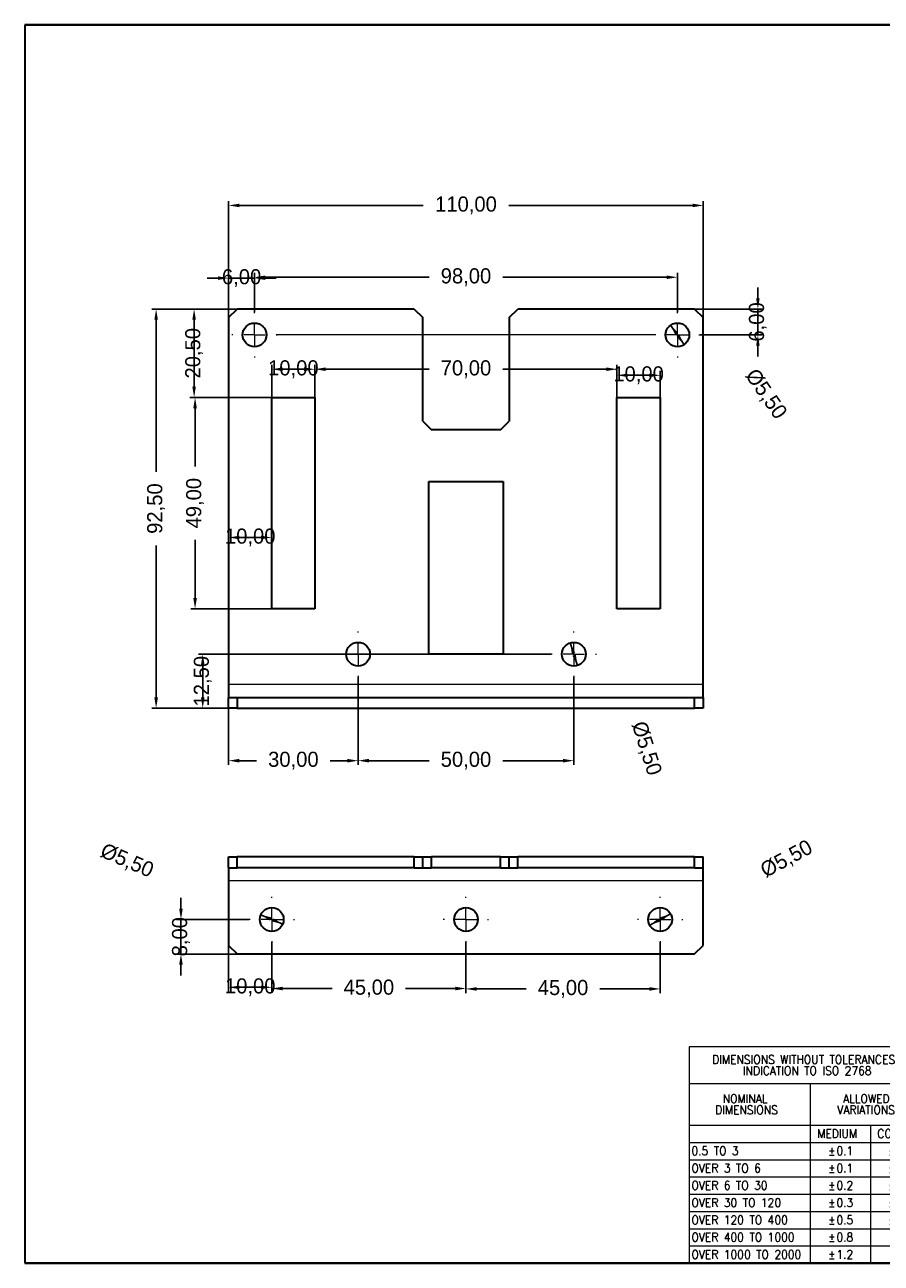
# Model space of a CAD drawing. Header units: millimetres. Extents: x 15 to 603, y 5 to 292.
# Tile 1 of 2: x 15 to 213, y 5 to 292. Entities that reach past the tile are written whole.
import ezdxf

# ---------------------------------------------------------------- set-up
doc = ezdxf.new("R2010")
doc.units = ezdxf.units.MM
doc.header["$PDSIZE"] = -1
doc.layers.get('0').update_dxf_attribs({"true_color": 0xffffff})
doc.styles.add('textstyle10', font='standard')
doc.styles.add('textstyle11', font='standard')
doc.styles.add('textstyle12', font='standard')
doc.styles.add('textstyle13', font='standard')
doc.styles.add('textstyle14', font='standard')
doc.styles.add('textstyle15', font='standard')
doc.styles.add('textstyle16', font='standard')
doc.styles.add('textstyle17', font='standard')
doc.styles.add('textstyle18', font='standard')
doc.styles.add('textstyle19', font='standard')
doc.styles.add('textstyle20', font='standard')
doc.styles.add('textstyle21', font='standard')
doc.styles.add('textstyle22', font='standard')
doc.styles.add('textstyle23', font='standard')
doc.styles.add('textstyle24', font='standard')
doc.styles.add('textstyle25', font='standard')
doc.styles.add('textstyle26', font='standard')
doc.styles.add('textstyle27', font='standard')
doc.styles.add('textstyle28', font='standard')
doc.styles.add('textstyle29', font='standard')
doc.styles.add('textstyle30', font='standard')
doc.styles.add('textstyle31', font='standard')
doc.styles.add('textstyle32', font='standard')
doc.styles.add('textstyle33', font='standard')
doc.styles.add('textstyle34', font='standard')
doc.styles.add('textstyle35', font='standard')
doc.styles.add('textstyle36', font='standard')
doc.styles.add('textstyle37', font='standard')
doc.styles.add('textstyle38', font='standard')
doc.styles.add('textstyle39', font='standard')
doc.styles.add('textstyle40', font='standard')
doc.styles.add('textstyle41', font='standard')
doc.styles.add('textstyle42', font='standard')
doc.styles.add('textstyle43', font='standard')
doc.styles.add('textstyle44', font='standard')
doc.styles.add('textstyle45', font='standard')
doc.styles.add('textstyle46', font='standard')
doc.styles.add('textstyle47', font='standard')
doc.styles.add('textstyle48', font='standard')
doc.styles.add('textstyle6', font='standard')
doc.styles.add('textstyle7', font='standard')
doc.styles.add('textstyle8', font='standard')
doc.styles.add('textstyle9', font='standard')
doc.dimstyles.new('QCADDimStyle', dxfattribs={"dimtxt": 3.5, "dimasz": 2.5, "dimexe": 1, "dimexo": 0, "dimgap": 1.524, "dimtad": 1, "dimtoh": 1, "dimdec": 4, "dimzin": 0, "dimdsep": 46, "dimtxsty": 'Standard', "dimcen": 0.09, "dimadec": 0, "dimazin": 0, "dimtfac": 1, "dimtdec": 4, "dimtofl": 0, "dimtmove": 0, "dimatfit": 3, "dimfxl": 1, "dimtolj": 1, "dimtzin": 0, "dimarcsym": 0})

# ---------------------------------------------------------------- blocks, each defined once
blk = doc.blocks.new('SW_TABLEANNOTATION_0')
at = {"color": 0, "linetype": 'Continuous', "lineweight": 0}
for p, q in [((0, 0), (0, -50.13)), ((56, 0), (0, 0)), ((56, -50.13), (56, 0)), ((0, -8.5), (56, -8.5)), ((28, -8.5), (28, -50.13)), ((0, -18.12), (56, -18.12)), ((42, -18.12), (42, -50.13)), ((0, -22.13), (56, -22.13)), ((0, -26.13), (56, -26.13)), ((0, -30.13), (56, -30.13)), ((0, -34.12), (56, -34.12)), ((0, -38.13), (56, -38.13)), ((0, -42.13), (56, -42.13)), ((0, -46.13), (56, -46.13)), ((0, -50.13), (56, -50.13))]:
    blk.add_line(p, q, dxfattribs=at)
at = {"color": 0, "linetype": 'Continuous', "lineweight": 0, "char_height": 2, "attachment_point": 1}
for s, insert, style in [('DIMENSIONS WITHOUT TOLERANCES', (5.31, -1.92), 'textstyle6'), ('INDICATION TO ISO 2768', (12.42, -4.51), 'textstyle7'), ('NOMINAL', (7.74, -10.99), 'textstyle8'), ('ALLOWED', (35.64, -10.99), 'textstyle10'), ('DIMENSIONS', (6.01, -13.57), 'textstyle9'), ('VARIATIONS', (34.3, -13.57), 'textstyle11'), ('MEDIUM', (29.67, -19.09), 'textstyle12'), ('COARSE', (43.58, -19.09), 'textstyle13'), ('%%p', (32.2, -23.09), 'textstyle15'), ('%%p', (46.2, -23.09), 'textstyle17'), ('0.5 TO 3', (0.5, -23.09), 'textstyle14'), ('0.1', (34.11, -23.09), 'textstyle16'), ('0.2', (48.11, -23.09), 'textstyle18'), ('OVER 3 TO 6', (0.5, -27.09), 'textstyle19'), ('%%p', (32.2, -27.09), 'textstyle20'), ('0.1', (34.11, -27.09), 'textstyle21'), ('%%p', (46.2, -27.09), 'textstyle22'), ('0.3', (48.11, -27.09), 'textstyle23'), ('OVER 6 TO 30', (0.5, -31.09), 'textstyle24'), ('%%p', (32.2, -31.09), 'textstyle25'), ('0.2', (34.11, -31.09), 'textstyle26'), ('%%p', (46.2, -31.09), 'textstyle27'), ('0.5', (48.11, -31.09), 'textstyle28'), ('OVER 30 TO 120', (0.5, -35.09), 'textstyle29'), ('%%p', (32.2, -35.09), 'textstyle30'), ('0.3', (34.11, -35.09), 'textstyle31'), ('%%p', (46.2, -35.09), 'textstyle32'), ('0.8', (48.11, -35.09), 'textstyle33'), ('OVER 120 TO 400', (0.5, -39.09), 'textstyle34'), ('%%p', (32.2, -39.09), 'textstyle35'), ('0.5', (34.11, -39.09), 'textstyle36'), ('%%p', (46.2, -39.09), 'textstyle37'), ('1.2', (48.11, -39.09), 'textstyle38'), ('%%p', (32.2, -43.09), 'textstyle40'), ('%%p', (47.31, -43.09), 'textstyle42'), ('OVER 400 TO 1000', (0.5, -43.09), 'textstyle39'), ('0.8', (34.11, -43.09), 'textstyle41'), ('2', (49.21, -43.09), 'textstyle43'), ('OVER 1000 TO 2000', (0.5, -47.09), 'textstyle44'), ('%%p', (32.2, -47.09), 'textstyle45'), ('1.2', (34.11, -47.09), 'textstyle46'), ('%%p', (47.31, -47.09), 'textstyle47'), ('3', (49.21, -47.09), 'textstyle48')]:
    blk.add_mtext(s, dxfattribs=dict(at, insert=insert, style=style))
blk = doc.blocks.new('*D35')
at = {"color": 0, "linetype": 'Continuous', "lineweight": -2}
for p, q in [((64.25, 226.13), (44.44, 226.13)), ((45.44, 223.63), (45.44, 188.41)), ((45.44, 136.13), (45.44, 171.36)), ((64.25, 133.63), (44.44, 133.63))]:
    blk.add_line(p, q, dxfattribs=at)
at = {"color": 0}
for points in [[(45.86, 223.63), (45.03, 223.63), (45.44, 226.13)], [(45.03, 136.13), (45.86, 136.13), (45.44, 133.63)]]:
    blk.add_solid(points, dxfattribs=at)
at = {"layer": 'Defpoints', "color": 0}
for p in [(45.44, 226.13), (64.25, 226.13), (64.25, 133.63)]:
    blk.add_point(p, dxfattribs=at)
at = {"color": 0, "lineweight": 0, "insert": (45.44, 179.88), "char_height": 3.5, "attachment_point": 5, "rotation": 90}
blk.add_mtext('92,50', dxfattribs=at)
blk = doc.blocks.new('*D36')
at = {"color": 0, "linetype": 'Continuous', "lineweight": -2}
for p, q in [((62.25, 224.13), (62.25, 251.13)), ((64.75, 250.13), (107.31, 250.13)), ((169.75, 250.13), (127.19, 250.13)), ((172.25, 224.13), (172.25, 251.13))]:
    blk.add_line(p, q, dxfattribs=at)
at = {"color": 0}
for points in [[(64.75, 250.55), (64.75, 249.72), (62.25, 250.13)], [(169.75, 249.72), (169.75, 250.55), (172.25, 250.13)]]:
    blk.add_solid(points, dxfattribs=at)
at = {"layer": 'Defpoints', "color": 0}
for p in [(172.25, 250.13), (62.25, 224.13), (172.25, 224.13)]:
    blk.add_point(p, dxfattribs=at)
at = {"color": 0, "lineweight": 0, "insert": (117.25, 250.13), "char_height": 3.5, "attachment_point": 5}
blk.add_mtext('110,00', dxfattribs=at)
blk = doc.blocks.new('*D37')
at = {"color": 0, "linetype": 'Continuous', "lineweight": -2}
for p, q in [((64.25, 226.13), (53.25, 226.13)), ((54.25, 223.63), (54.25, 208.13)), ((72.25, 205.63), (53.25, 205.63))]:
    blk.add_line(p, q, dxfattribs=at)
at = {"color": 0}
for points in [[(54.66, 223.63), (53.83, 223.63), (54.25, 226.13)], [(53.83, 208.13), (54.66, 208.13), (54.25, 205.63)]]:
    blk.add_solid(points, dxfattribs=at)
at = {"layer": 'Defpoints', "color": 0}
for p in [(64.25, 226.13), (54.25, 205.63), (72.25, 205.63)]:
    blk.add_point(p, dxfattribs=at)
at = {"color": 0, "lineweight": 0, "insert": (54.25, 215.88), "char_height": 3.5, "attachment_point": 5, "rotation": 90}
blk.add_mtext('20,50', dxfattribs=at)
blk = doc.blocks.new('*D38')
at = {"color": 0, "linetype": 'Continuous', "lineweight": -2}
for p, q in [((72.25, 205.63), (53.47, 205.63)), ((54.47, 203.13), (54.47, 189.66)), ((54.47, 159.13), (54.47, 172.61)), ((72.25, 156.63), (53.47, 156.63))]:
    blk.add_line(p, q, dxfattribs=at)
at = {"color": 0}
for points in [[(54.89, 203.13), (54.06, 203.13), (54.47, 205.63)], [(54.06, 159.13), (54.89, 159.13), (54.47, 156.63)]]:
    blk.add_solid(points, dxfattribs=at)
at = {"layer": 'Defpoints', "color": 0}
for p in [(54.47, 205.63), (72.25, 205.63), (72.25, 156.63)]:
    blk.add_point(p, dxfattribs=at)
at = {"color": 0, "lineweight": 0, "insert": (54.47, 181.13), "char_height": 3.5, "attachment_point": 5, "rotation": 90}
blk.add_mtext('49,00', dxfattribs=at)
blk = doc.blocks.new('*D39')
at = {"color": 0, "linetype": 'Continuous', "lineweight": -2}
for p, q in [((59.75, 233.29), (57.25, 233.29)), ((62.25, 224.13), (62.25, 234.29)), ((62.25, 233.29), (68.25, 233.29)), ((68.25, 225.38), (68.25, 234.29)), ((70.75, 233.29), (73.25, 233.29))]:
    blk.add_line(p, q, dxfattribs=at)
at = {"color": 0}
for points in [[(59.75, 232.87), (59.75, 233.7), (62.25, 233.29)], [(70.75, 233.7), (70.75, 232.87), (68.25, 233.29)]]:
    blk.add_solid(points, dxfattribs=at)
at = {"layer": 'Defpoints', "color": 0}
for p in [(68.25, 233.29), (62.25, 224.13), (68.25, 225.38)]:
    blk.add_point(p, dxfattribs=at)
at = {"color": 0, "lineweight": 0, "insert": (65.25, 233.29), "char_height": 3.5, "attachment_point": 5}
blk.add_mtext('6,00', dxfattribs=at)
blk = doc.blocks.new('*D40')
at = {"color": 0, "linetype": 'Continuous', "lineweight": -2}
for p, q in [((62.25, 133.63), (62.25, 174.18)), ((64.75, 173.18), (69.75, 173.18)), ((72.25, 156.63), (72.25, 174.18))]:
    blk.add_line(p, q, dxfattribs=at)
at = {"color": 0}
for points in [[(64.75, 173.6), (64.75, 172.77), (62.25, 173.18)], [(69.75, 172.77), (69.75, 173.6), (72.25, 173.18)]]:
    blk.add_solid(points, dxfattribs=at)
at = {"layer": 'Defpoints', "color": 0}
for p in [(72.25, 173.18), (72.25, 156.63), (62.25, 133.63)]:
    blk.add_point(p, dxfattribs=at)
at = {"color": 0, "lineweight": 0, "insert": (67.25, 173.18), "char_height": 3.5, "attachment_point": 5}
blk.add_mtext('10,00', dxfattribs=at)
blk = doc.blocks.new('*D41')
at = {"color": 0, "linetype": 'Continuous', "lineweight": -2}
for p, q in [((72.25, 205.63), (72.25, 213.17)), ((82.25, 205.63), (82.25, 213.17)), ((79.75, 212.17), (74.75, 212.17))]:
    blk.add_line(p, q, dxfattribs=at)
at = {"color": 0}
for points in [[(74.75, 212.59), (74.75, 211.76), (72.25, 212.17)], [(79.75, 211.76), (79.75, 212.59), (82.25, 212.17)]]:
    blk.add_solid(points, dxfattribs=at)
at = {"layer": 'Defpoints', "color": 0}
for p in [(72.25, 212.17), (72.25, 205.63), (82.25, 205.63)]:
    blk.add_point(p, dxfattribs=at)
at = {"color": 0, "lineweight": 0, "insert": (77.25, 212.17), "char_height": 3.5, "attachment_point": 5}
blk.add_mtext('10,00', dxfattribs=at)
blk = doc.blocks.new('*D42')
at = {"color": 0, "linetype": 'Continuous', "lineweight": -2}
for p, q in [((92.25, 140.88), (92.25, 120.46)), ((62.25, 133.63), (62.25, 120.46)), ((64.75, 121.46), (68.72, 121.46)), ((89.75, 121.46), (85.77, 121.46))]:
    blk.add_line(p, q, dxfattribs=at)
at = {"color": 0}
for points in [[(64.75, 121.88), (64.75, 121.04), (62.25, 121.46)], [(89.75, 121.04), (89.75, 121.88), (92.25, 121.46)]]:
    blk.add_solid(points, dxfattribs=at)
at = {"layer": 'Defpoints', "color": 0}
for p in [(92.25, 140.88), (62.25, 133.63), (92.25, 121.46)]:
    blk.add_point(p, dxfattribs=at)
at = {"color": 0, "lineweight": 0, "insert": (77.25, 121.46), "char_height": 3.5, "attachment_point": 5}
blk.add_mtext('30,00', dxfattribs=at)
blk = doc.blocks.new('*D43')
at = {"color": 0, "linetype": 'Continuous', "lineweight": -2}
for p, q in [((92.25, 140.88), (92.25, 120.46)), ((142.25, 140.88), (142.25, 120.46)), ((94.75, 121.46), (108.72, 121.46)), ((139.75, 121.46), (125.77, 121.46))]:
    blk.add_line(p, q, dxfattribs=at)
at = {"color": 0}
for points in [[(94.75, 121.88), (94.75, 121.04), (92.25, 121.46)], [(139.75, 121.04), (139.75, 121.88), (142.25, 121.46)]]:
    blk.add_solid(points, dxfattribs=at)
at = {"layer": 'Defpoints', "color": 0}
for p in [(92.25, 140.88), (142.25, 140.88), (142.25, 121.46)]:
    blk.add_point(p, dxfattribs=at)
at = {"color": 0, "lineweight": 0, "insert": (117.25, 121.46), "char_height": 3.5, "attachment_point": 5}
blk.add_mtext('50,00', dxfattribs=at)
blk = doc.blocks.new('*D44')
at = {"color": 0, "linetype": 'Continuous', "lineweight": -2}
for p, q in [((137, 146.13), (55.25, 146.13)), ((56.25, 136.13), (56.25, 143.63)), ((64.25, 133.63), (55.25, 133.63))]:
    blk.add_line(p, q, dxfattribs=at)
at = {"color": 0}
for points in [[(56.66, 143.63), (55.83, 143.63), (56.25, 146.13)], [(55.83, 136.13), (56.66, 136.13), (56.25, 133.63)]]:
    blk.add_solid(points, dxfattribs=at)
at = {"layer": 'Defpoints', "color": 0}
for p in [(56.25, 146.13), (137, 146.13), (64.25, 133.63)]:
    blk.add_point(p, dxfattribs=at)
at = {"color": 0, "lineweight": 0, "insert": (56.25, 139.88), "char_height": 3.5, "attachment_point": 5, "rotation": 90}
blk.add_mtext('12,50', dxfattribs=at)
blk = doc.blocks.new('*D45')
at = {"color": 0, "linetype": 'Continuous', "lineweight": -2}
for p, q in [((68.25, 225.38), (68.25, 234.49)), ((70.75, 233.49), (108.72, 233.49)), ((163.75, 233.49), (125.77, 233.49)), ((166.25, 225.38), (166.25, 234.49))]:
    blk.add_line(p, q, dxfattribs=at)
at = {"color": 0}
for points in [[(70.75, 233.9), (70.75, 233.07), (68.25, 233.49)], [(163.75, 233.07), (163.75, 233.9), (166.25, 233.49)]]:
    blk.add_solid(points, dxfattribs=at)
at = {"layer": 'Defpoints', "color": 0}
for p in [(166.25, 233.49), (68.25, 225.38), (166.25, 225.38)]:
    blk.add_point(p, dxfattribs=at)
at = {"color": 0, "lineweight": 0, "insert": (117.25, 233.49), "char_height": 3.5, "attachment_point": 5}
blk.add_mtext('98,00', dxfattribs=at)
blk = doc.blocks.new('*D46')
at = {"color": 0, "linetype": 'Continuous', "lineweight": -2}
for p, q in [((143.08, 143.51), (141.42, 148.75)), ((142.17, 146.37), (142.32, 145.89))]:
    blk.add_line(p, q, dxfattribs=at)
at = {"color": 0}
for points in [[(142.57, 146.5), (141.78, 146.24), (141.42, 148.75)], [(141.93, 145.77), (142.72, 146.02), (143.08, 143.51)]]:
    blk.add_solid(points, dxfattribs=at)
at = {"layer": 'Defpoints', "color": 0}
for p in [(141.42, 148.75), (143.08, 143.51)]:
    blk.add_point(p, dxfattribs=at)
at = {"color": 0, "lineweight": 0, "insert": (158.93, 124.26), "char_height": 3.5, "attachment_point": 5, "rotation": 287.5529}
blk.add_mtext('%%c5,50', dxfattribs=at)
blk = doc.blocks.new('*D47')
at = {"color": 0, "linetype": 'Continuous', "lineweight": -2}
for p, q in [((184.9, 228.63), (184.9, 231.13)), ((170.25, 226.13), (185.9, 226.13)), ((184.9, 226.13), (184.9, 220.13)), ((171.5, 220.13), (185.9, 220.13)), ((184.9, 217.63), (184.9, 215.13))]:
    blk.add_line(p, q, dxfattribs=at)
at = {"color": 0}
for points in [[(184.49, 228.63), (185.32, 228.63), (184.9, 226.13)], [(185.32, 217.63), (184.49, 217.63), (184.9, 220.13)]]:
    blk.add_solid(points, dxfattribs=at)
at = {"layer": 'Defpoints', "color": 0}
for p in [(170.25, 226.13), (171.5, 220.13), (184.9, 220.13)]:
    blk.add_point(p, dxfattribs=at)
at = {"color": 0, "lineweight": 0, "insert": (184.9, 223.13), "char_height": 3.5, "attachment_point": 5, "rotation": 90}
blk.add_mtext('6,00', dxfattribs=at)
blk = doc.blocks.new('*D48')
at = {"color": 0, "linetype": 'Continuous', "lineweight": -2}
for p, q in [((167.81, 217.87), (164.68, 222.39)), ((166.11, 220.34), (166.39, 219.93))]:
    blk.add_line(p, q, dxfattribs=at)
at = {"color": 0}
for points in [[(166.45, 220.57), (165.76, 220.1), (164.68, 222.39)], [(166.05, 219.69), (166.73, 220.16), (167.81, 217.87)]]:
    blk.add_solid(points, dxfattribs=at)
at = {"layer": 'Defpoints', "color": 0}
for p in [(164.68, 222.39), (167.81, 217.87)]:
    blk.add_point(p, dxfattribs=at)
at = {"color": 0, "lineweight": 0, "insert": (186.64, 206.33), "char_height": 3.5, "attachment_point": 5, "rotation": 304.735}
blk.add_mtext('%%c5,50', dxfattribs=at)
blk = doc.blocks.new('*D49')
at = {"color": 0, "linetype": 'Continuous', "lineweight": -2}
for p, q in [((152.25, 205.63), (152.25, 211.77)), ((154.75, 210.77), (159.75, 210.77)), ((162.25, 205.63), (162.25, 211.77))]:
    blk.add_line(p, q, dxfattribs=at)
at = {"color": 0}
for points in [[(154.75, 211.18), (154.75, 210.35), (152.25, 210.77)], [(159.75, 210.35), (159.75, 211.18), (162.25, 210.77)]]:
    blk.add_solid(points, dxfattribs=at)
at = {"layer": 'Defpoints', "color": 0}
for p in [(162.25, 210.77), (152.25, 205.63), (162.25, 205.63)]:
    blk.add_point(p, dxfattribs=at)
at = {"color": 0, "lineweight": 0, "insert": (157.25, 210.77), "char_height": 3.5, "attachment_point": 5}
blk.add_mtext('10,00', dxfattribs=at)
blk = doc.blocks.new('*D50')
at = {"color": 0, "linetype": 'Continuous', "lineweight": -2}
for p, q in [((82.25, 205.63), (82.25, 213.17)), ((152.25, 205.63), (152.25, 213.17)), ((84.75, 212.17), (108.72, 212.17)), ((149.75, 212.17), (125.77, 212.17))]:
    blk.add_line(p, q, dxfattribs=at)
at = {"color": 0}
for points in [[(84.75, 212.59), (84.75, 211.76), (82.25, 212.17)], [(149.75, 211.76), (149.75, 212.59), (152.25, 212.17)]]:
    blk.add_solid(points, dxfattribs=at)
at = {"layer": 'Defpoints', "color": 0}
for p in [(82.25, 212.17), (82.25, 205.63), (152.25, 205.63)]:
    blk.add_point(p, dxfattribs=at)
at = {"color": 0, "lineweight": 0, "insert": (117.25, 212.17), "char_height": 3.5, "attachment_point": 5}
blk.add_mtext('70,00', dxfattribs=at)
blk = doc.blocks.new('SW_CENTERMARKSYMBOL_1')
at = {"color": 0, "linetype": 'Continuous', "lineweight": 0}
for p, q in [((0, 5), (0, 5.25)), ((-5, 0), (-5.25, 0)), ((0, 0), (-2.5, 0)), ((0, 0), (0, 2.5)), ((0, 0), (0, -2.5)), ((0, 0), (2.5, 0)), ((5, 0), (5.25, 0)), ((0, -5), (0, -5.25))]:
    blk.add_line(p, q, dxfattribs=at)
blk = doc.blocks.new('SW_CENTERMARKSYMBOL_2')
at = {"color": 0, "linetype": 'Continuous', "lineweight": 0}
for p, q in [((0, 5), (0, 5.25)), ((-5, 0), (-5.25, 0)), ((0, 0), (-2.5, 0)), ((0, 0), (0, 2.5)), ((0, 0), (0, -2.5)), ((0, 0), (2.5, 0)), ((5, 0), (5.25, 0)), ((0, -5), (0, -5.25))]:
    blk.add_line(p, q, dxfattribs=at)
blk = doc.blocks.new('SW_CENTERMARKSYMBOL_3')
at = {"color": 0, "linetype": 'Continuous', "lineweight": 0}
for p, q in [((0, 5), (0, 5.25)), ((-5, 0), (-5.25, 0)), ((0, 0), (-2.5, 0)), ((0, 0), (0, 2.5)), ((0, 0), (0, -2.5)), ((0, 0), (2.5, 0)), ((5, 0), (5.25, 0)), ((0, -5), (0, -5.25))]:
    blk.add_line(p, q, dxfattribs=at)
blk = doc.blocks.new('SW_CENTERMARKSYMBOL_4')
at = {"color": 0, "linetype": 'Continuous', "lineweight": 0}
for p, q in [((0, 5), (0, 5.25)), ((-5, 0), (-5.25, 0)), ((0, 0), (-2.5, 0)), ((0, 0), (0, 2.5)), ((0, 0), (0, -2.5)), ((0, 0), (2.5, 0)), ((5, 0), (5.25, 0)), ((0, -5), (0, -5.25))]:
    blk.add_line(p, q, dxfattribs=at)
blk = doc.blocks.new('SW_CENTERMARKSYMBOL_5')
at = {"color": 0, "linetype": 'Continuous', "lineweight": 0}
for p, q in [((-98, 5), (-98, 5.25)), ((0, 5), (0, 5.25)), ((-98, 0), (-98, 2.5)), ((-98, 0), (-95.5, 0)), ((-5, 0), (-93, 0)), ((0, 0), (-2.5, 0)), ((0, 0), (0, 2.5)), ((0, 0), (0, -2.5)), ((0, 0), (2.5, 0)), ((5, 0), (5.25, 0)), ((-103, 0), (-103.25, 0)), ((-98, 0), (-100.5, 0)), ((-98, 0), (-98, -2.5)), ((-98, -5), (-98, -5.25)), ((0, -5), (0, -5.25))]:
    blk.add_line(p, q, dxfattribs=at)
blk = doc.blocks.new('*D51')
at = {"color": 0, "linetype": 'Continuous', "lineweight": -2}
for p, q in [((72.25, 79.41), (72.25, 67.66)), ((117.25, 79.41), (117.25, 67.66)), ((74.75, 68.66), (86.22, 68.66)), ((114.75, 68.66), (103.27, 68.66))]:
    blk.add_line(p, q, dxfattribs=at)
at = {"color": 0}
for points in [[(74.75, 69.08), (74.75, 68.24), (72.25, 68.66)], [(114.75, 68.24), (114.75, 69.08), (117.25, 68.66)]]:
    blk.add_solid(points, dxfattribs=at)
at = {"layer": 'Defpoints', "color": 0}
for p in [(72.25, 79.41), (117.25, 79.41), (72.25, 68.66)]:
    blk.add_point(p, dxfattribs=at)
at = {"color": 0, "lineweight": 0, "insert": (94.75, 68.66), "char_height": 3.5, "attachment_point": 5}
blk.add_mtext('45,00', dxfattribs=at)
blk = doc.blocks.new('*D52')
at = {"color": 0, "linetype": 'Continuous', "lineweight": -2}
for p, q in [((117.25, 79.41), (117.25, 67.57)), ((162.25, 79.41), (162.25, 67.57)), ((119.75, 68.57), (131.22, 68.57)), ((159.75, 68.57), (148.27, 68.57))]:
    blk.add_line(p, q, dxfattribs=at)
at = {"color": 0}
for points in [[(119.75, 68.98), (119.75, 68.15), (117.25, 68.57)], [(159.75, 68.15), (159.75, 68.98), (162.25, 68.57)]]:
    blk.add_solid(points, dxfattribs=at)
at = {"layer": 'Defpoints', "color": 0}
for p in [(117.25, 79.41), (162.25, 79.41), (117.25, 68.57)]:
    blk.add_point(p, dxfattribs=at)
at = {"color": 0, "lineweight": 0, "insert": (139.75, 68.57), "char_height": 3.5, "attachment_point": 5}
blk.add_mtext('45,00', dxfattribs=at)
blk = doc.blocks.new('*D53')
at = {"color": 0, "linetype": 'Continuous', "lineweight": -2}
for p, q in [((51.2, 87.16), (51.2, 89.66)), ((67, 84.66), (50.2, 84.66)), ((51.2, 76.66), (51.2, 84.66)), ((64.25, 76.66), (50.2, 76.66)), ((51.2, 74.16), (51.2, 71.66))]:
    blk.add_line(p, q, dxfattribs=at)
at = {"color": 0}
for points in [[(50.78, 87.16), (51.61, 87.16), (51.2, 84.66)], [(51.61, 74.16), (50.78, 74.16), (51.2, 76.66)]]:
    blk.add_solid(points, dxfattribs=at)
at = {"layer": 'Defpoints', "color": 0}
for p in [(51.2, 84.66), (67, 84.66), (64.25, 76.66)]:
    blk.add_point(p, dxfattribs=at)
at = {"color": 0, "lineweight": 0, "insert": (51.2, 80.66), "char_height": 3.5, "attachment_point": 5, "rotation": 90}
blk.add_mtext('8,00', dxfattribs=at)
blk = doc.blocks.new('*D54')
at = {"color": 0, "linetype": 'Continuous', "lineweight": -2}
for p, q in [((69.72, 85.75), (74.77, 83.57)), ((72.48, 84.56), (72.02, 84.76))]:
    blk.add_line(p, q, dxfattribs=at)
at = {"color": 0}
for points in [[(72.18, 85.14), (71.85, 84.38), (69.72, 85.75)], [(72.31, 84.18), (72.64, 84.94), (74.77, 83.57)]]:
    blk.add_solid(points, dxfattribs=at)
at = {"layer": 'Defpoints', "color": 0}
for p in [(69.72, 85.75), (74.77, 83.57)]:
    blk.add_point(p, dxfattribs=at)
at = {"color": 0, "lineweight": 0, "insert": (38.63, 98.14), "char_height": 3.5, "attachment_point": 5, "rotation": 336.6695}
blk.add_mtext('%%c5,50', dxfattribs=at)
blk = doc.blocks.new('*D55')
at = {"color": 0, "linetype": 'Continuous', "lineweight": -2}
for p, q in [((62.25, 78.66), (62.25, 67.94)), ((72.25, 79.41), (72.25, 67.94)), ((69.75, 68.94), (64.75, 68.94))]:
    blk.add_line(p, q, dxfattribs=at)
at = {"color": 0}
for points in [[(64.75, 69.35), (64.75, 68.52), (62.25, 68.94)], [(69.75, 68.52), (69.75, 69.35), (72.25, 68.94)]]:
    blk.add_solid(points, dxfattribs=at)
at = {"layer": 'Defpoints', "color": 0}
for p in [(62.25, 78.66), (72.25, 79.41), (62.25, 68.94)]:
    blk.add_point(p, dxfattribs=at)
at = {"color": 0, "lineweight": 0, "insert": (67.25, 68.94), "char_height": 3.5, "attachment_point": 5}
blk.add_mtext('10,00', dxfattribs=at)
blk = doc.blocks.new('*D56')
at = {"color": 0, "linetype": 'Continuous', "lineweight": -2}
for p, q in [((164.67, 85.97), (159.83, 83.35)), ((162.03, 84.54), (162.47, 84.78))]:
    blk.add_line(p, q, dxfattribs=at)
at = {"color": 0}
for points in [[(161.83, 84.91), (162.23, 84.18), (159.83, 83.35)], [(162.67, 84.41), (162.27, 85.15), (164.67, 85.97)]]:
    blk.add_solid(points, dxfattribs=at)
at = {"layer": 'Defpoints', "color": 0}
for p in [(159.83, 83.35), (164.67, 85.97)]:
    blk.add_point(p, dxfattribs=at)
at = {"color": 0, "lineweight": 0, "insert": (191.62, 98.55), "char_height": 3.5, "attachment_point": 5, "rotation": 28.4101}
blk.add_mtext('%%c5,50', dxfattribs=at)
blk = doc.blocks.new('SW_CENTERMARKSYMBOL_6')
at = {"color": 0, "linetype": 'Continuous', "lineweight": 0}
for p, q in [((0, 5), (0, 5.25)), ((-5, 0), (-5.25, 0)), ((0, 0), (-2.5, 0)), ((0, 0), (0, 2.5)), ((0, 0), (0, -2.5)), ((0, 0), (2.5, 0)), ((5, 0), (5.25, 0)), ((0, -5), (0, -5.25))]:
    blk.add_line(p, q, dxfattribs=at)
blk = doc.blocks.new('SW_CENTERMARKSYMBOL_7')
at = {"color": 0, "linetype": 'Continuous', "lineweight": 0}
for p, q in [((0, 5), (0, 5.25)), ((-5, 0), (-5.25, 0)), ((0, 0), (-2.5, 0)), ((0, 0), (0, 2.5)), ((0, 0), (0, -2.5)), ((0, 0), (2.5, 0)), ((5, 0), (5.25, 0)), ((0, -5), (0, -5.25))]:
    blk.add_line(p, q, dxfattribs=at)
blk = doc.blocks.new('SW_CENTERMARKSYMBOL_8')
at = {"color": 0, "linetype": 'Continuous', "lineweight": 0}
for p, q in [((0, 5), (0, 5.25)), ((-5, 0), (-5.25, 0)), ((0, 0), (-2.5, 0)), ((0, 0), (0, 2.5)), ((0, 0), (0, -2.5)), ((0, 0), (2.5, 0)), ((5, 0), (5.25, 0)), ((0, -5), (0, -5.25))]:
    blk.add_line(p, q, dxfattribs=at)

msp = doc.modelspace()

# ---------------------------------------------------------------- linework, layer by layer
at = {"color": 7, "linetype": 'Continuous', "lineweight": 40, "true_color": 0xffffff}
for p, q in [((415, 292), (15, 292)), ((15, 5), (415, 5))]:
    msp.add_line(p, q, dxfattribs=at)
at = {"color": 7, "linetype": 'Continuous', "lineweight": 30, "true_color": 0xffffff}
for p, q in [((15, 292), (15, 5)), ((62.248, 224.132), (64.248, 226.132)), ((62.248, 224.132), (62.248, 139.132)), ((105.248, 226.132), (64.248, 226.132)), ((105.248, 226.132), (107.248, 224.132)), ((107.248, 200.132), (107.248, 224.132)), ((127.248, 224.132), (129.248, 226.132)), ((127.248, 224.132), (127.248, 200.132)), ((170.248, 226.132), (129.248, 226.132)), ((170.248, 226.132), (172.248, 224.132)), ((172.248, 139.132), (172.248, 224.132)), ((72.248, 205.632), (82.248, 205.632)), ((72.248, 156.632), (72.248, 205.632)), ((82.248, 205.632), (82.248, 156.632)), ((152.248, 205.632), (162.248, 205.632)), ((152.248, 156.632), (152.248, 205.632)), ((162.248, 205.632), (162.248, 156.632)), ((107.248, 200.132), (109.248, 198.132)), ((125.248, 198.132), (109.248, 198.132)), ((125.248, 198.132), (127.248, 200.132)), ((108.648, 186.132), (125.848, 186.132)), ((108.648, 146.132), (108.648, 186.132)), ((125.848, 186.132), (125.848, 146.132)), ((82.248, 156.632), (72.248, 156.632)), ((162.248, 156.632), (152.248, 156.632)), ((125.848, 146.132), (108.648, 146.132)), ((62.248, 139.132), (62.248, 136.132)), ((172.248, 136.132), (172.248, 139.132)), ((62.248, 133.632), (62.248, 136.132)), ((62.248, 136.132), (64.248, 136.132)), ((64.248, 136.132), (64.248, 133.632)), ((64.248, 136.132), (170.248, 136.132)), ((170.248, 133.632), (170.248, 136.132)), ((170.248, 136.132), (172.248, 136.132)), ((172.248, 136.132), (172.248, 133.632)), ((64.248, 133.632), (62.248, 133.632)), ((64.248, 133.632), (170.248, 133.632)), ((172.248, 133.632), (170.248, 133.632)), ((62.248, 96.661), (62.248, 99.161)), ((62.248, 99.161), (64.248, 99.161)), ((64.248, 96.661), (64.248, 99.161)), ((105.248, 99.161), (64.248, 99.161)), ((105.248, 96.661), (105.248, 99.161)), ((105.248, 99.161), (107.248, 99.161)), ((107.248, 96.661), (107.248, 99.161)), ((107.248, 99.161), (109.248, 99.161)), ((109.248, 96.661), (109.248, 99.161)), ((125.248, 99.161), (109.248, 99.161)), ((125.248, 96.661), (125.248, 99.161)), ((125.248, 99.161), (127.248, 99.161)), ((127.248, 96.661), (127.248, 99.161)), ((127.248, 99.161), (129.248, 99.161)), ((129.248, 96.661), (129.248, 99.161)), ((170.248, 99.161), (129.248, 99.161)), ((170.248, 96.661), (170.248, 99.161)), ((170.248, 99.161), (172.248, 99.161)), ((172.248, 96.661), (172.248, 99.161)), ((62.248, 96.661), (64.248, 96.661)), ((62.248, 96.661), (62.248, 93.661)), ((105.248, 96.661), (64.248, 96.661)), ((105.248, 96.661), (107.248, 96.661)), ((107.248, 96.661), (109.248, 96.661)), ((125.248, 96.661), (109.248, 96.661)), ((125.248, 96.661), (127.248, 96.661)), ((127.248, 96.661), (129.248, 96.661)), ((170.248, 96.661), (129.248, 96.661)), ((170.248, 96.661), (172.248, 96.661)), ((172.248, 93.661), (172.248, 96.661)), ((62.248, 93.661), (62.248, 78.661)), ((172.248, 78.661), (172.248, 93.661)), ((62.248, 78.661), (64.248, 76.661)), ((170.248, 76.661), (172.248, 78.661)), ((64.248, 76.661), (170.248, 76.661))]:
    msp.add_line(p, q, dxfattribs=at)
at = {"color": 8, "linetype": 'Continuous', "lineweight": 0, "true_color": 0x808080}
for p, q in [((172.248, 139.132), (62.248, 139.132)), ((62.248, 93.661), (172.248, 93.661))]:
    msp.add_line(p, q, dxfattribs=at)
at = {"color": 7, "linetype": 'Continuous', "lineweight": 30, "true_color": 0xffffff}
for centre in [(68.248, 220.132), (166.248, 220.132), (92.248, 146.132), (142.248, 146.132), (72.248, 84.661), (117.248, 84.661), (162.248, 84.661)]:
    msp.add_circle(centre, 2.75, dxfattribs=at)

# ---------------------------------------------------------------- block references
at = {"color": 7, "linetype": 'Continuous', "lineweight": 0, "true_color": 0xffffff}
for name, p in [('SW_CENTERMARKSYMBOL_1', (68.248, 220.132)), ('SW_CENTERMARKSYMBOL_5', (166.248, 220.132)), ('SW_CENTERMARKSYMBOL_4', (166.248, 220.132)), ('SW_CENTERMARKSYMBOL_2', (92.248, 146.132)), ('SW_CENTERMARKSYMBOL_3', (142.248, 146.132)), ('SW_CENTERMARKSYMBOL_8', (72.248, 84.661)), ('SW_CENTERMARKSYMBOL_7', (117.248, 84.661)), ('SW_CENTERMARKSYMBOL_6', (162.248, 84.661)), ('SW_TABLEANNOTATION_0', (169, 55.125))]:
    msp.add_blockref(name, p, dxfattribs=at)

# ---------------------------------------------------------------- dimensions: what is measured, and where the dimension line sits
for base, p1, p2, picture, middle in [((172.248, 250.132), (62.248, 224.132), (172.248, 224.132), '*D36', (117.248, 250.132)), ((68.248, 233.286), (62.248, 224.132), (68.248, 225.382), '*D39', (65.248, 233.286)), ((166.248, 233.487), (68.248, 225.382), (166.248, 225.382), '*D45', (117.248, 233.487)), ((72.248, 212.173), (82.248, 205.632), (72.248, 205.632), '*D41', (77.248, 212.173)), ((82.248, 212.173), (152.248, 205.632), (82.248, 205.632), '*D50', (117.248, 212.173)), ((162.248, 210.766), (152.248, 205.632), (162.248, 205.632), '*D49', (157.248, 210.766)), ((72.248, 173.184), (62.248, 133.632), (72.248, 156.632), '*D40', (67.248, 173.184)), ((92.248, 121.458), (62.248, 133.632), (92.248, 140.882), '*D42', (77.248, 121.458)), ((142.248, 121.458), (92.248, 140.882), (142.248, 140.882), '*D43', (117.248, 121.458)), ((62.248, 68.936), (72.248, 79.411), (62.248, 78.661), '*D55', (67.248, 68.936)), ((72.248, 68.661), (117.248, 79.411), (72.248, 79.411), '*D51', (94.748, 68.661)), ((117.248, 68.566), (162.248, 79.411), (117.248, 79.411), '*D52', (139.748, 68.566))]:
    dim = msp.add_linear_dim(base=base, p1=p1, p2=p2, dimstyle='QCADDimStyle', override={"dimtxt": 3.5, "dimasz": 2.5, "dimexe": 1, "dimexo": 0, "dimgap": 1.524, "dimtad": 1, "dimdec": 2, "dimdsep": 44, "dimcen": 2.5, "dimclrd": 0, "dimclre": 0, "dimclrt": 0, "dimadec": 4, "dimtdec": 3, "dimtofl": 1, "dimtmove": 2, "dimtolj": 0}, dxfattribs=at)
    dim.commit()
    dim.dimension.update_dxf_attribs({"geometry": picture, "text_midpoint": middle, "dimtype": 160})
for base, p1, p2, picture, middle in [((184.904, 220.132), (170.248, 226.132), (171.498, 220.132), '*D47', (184.904, 223.132)), ((45.443, 226.132), (64.248, 133.632), (64.248, 226.132), '*D35', (45.443, 179.882)), ((54.248, 205.632), (64.248, 226.132), (72.248, 205.632), '*D37', (54.248, 215.882)), ((54.472, 205.632), (72.248, 156.632), (72.248, 205.632), '*D38', (54.472, 181.132)), ((56.248, 146.132), (64.248, 133.632), (136.998, 146.132), '*D44', (56.248, 139.882)), ((51.197, 84.661), (64.248, 76.661), (66.998, 84.661), '*D53', (51.197, 80.661))]:
    dim = msp.add_linear_dim(base=base, p1=p1, p2=p2, angle=90, dimstyle='QCADDimStyle', override={"dimtxt": 3.5, "dimasz": 2.5, "dimexe": 1, "dimexo": 0, "dimgap": 1.524, "dimtad": 1, "dimdec": 2, "dimdsep": 44, "dimcen": 2.5, "dimclrd": 0, "dimclre": 0, "dimclrt": 0, "dimadec": 4, "dimtdec": 3, "dimtofl": 1, "dimtmove": 2, "dimtolj": 0}, dxfattribs=at)
    dim.commit()
    dim.dimension.update_dxf_attribs({"geometry": picture, "text_midpoint": middle, "dimtype": 160})
for p1, p2, picture, middle in [((167.815, 217.872), (164.681, 222.392), '*D48', (186.637, 206.326)), ((143.077, 143.51), (141.419, 148.754), '*D46', (158.925, 124.26)), ((164.667, 85.969), (159.829, 83.353), '*D56', (191.615, 98.552)), ((69.723, 85.75), (74.773, 83.572), '*D54', (38.628, 98.139))]:
    dim = msp.add_diameter_dim_2p(p1=p1, p2=p2, dimstyle='QCADDimStyle', override={"dimtxt": 3.5, "dimasz": 2.5, "dimexe": 1, "dimexo": 0, "dimgap": 1.524, "dimtad": 1, "dimdec": 2, "dimdsep": 44, "dimcen": 2.5, "dimclrd": 0, "dimclre": 0, "dimclrt": 0, "dimadec": 4, "dimtdec": 3, "dimtofl": 1, "dimtmove": 2, "dimtolj": 0}, dxfattribs=at)
    dim.commit()
    dim.dimension.update_dxf_attribs({"geometry": picture, "text_midpoint": middle, "dimtype": 163})

doc.saveas('drawing.dxf')
